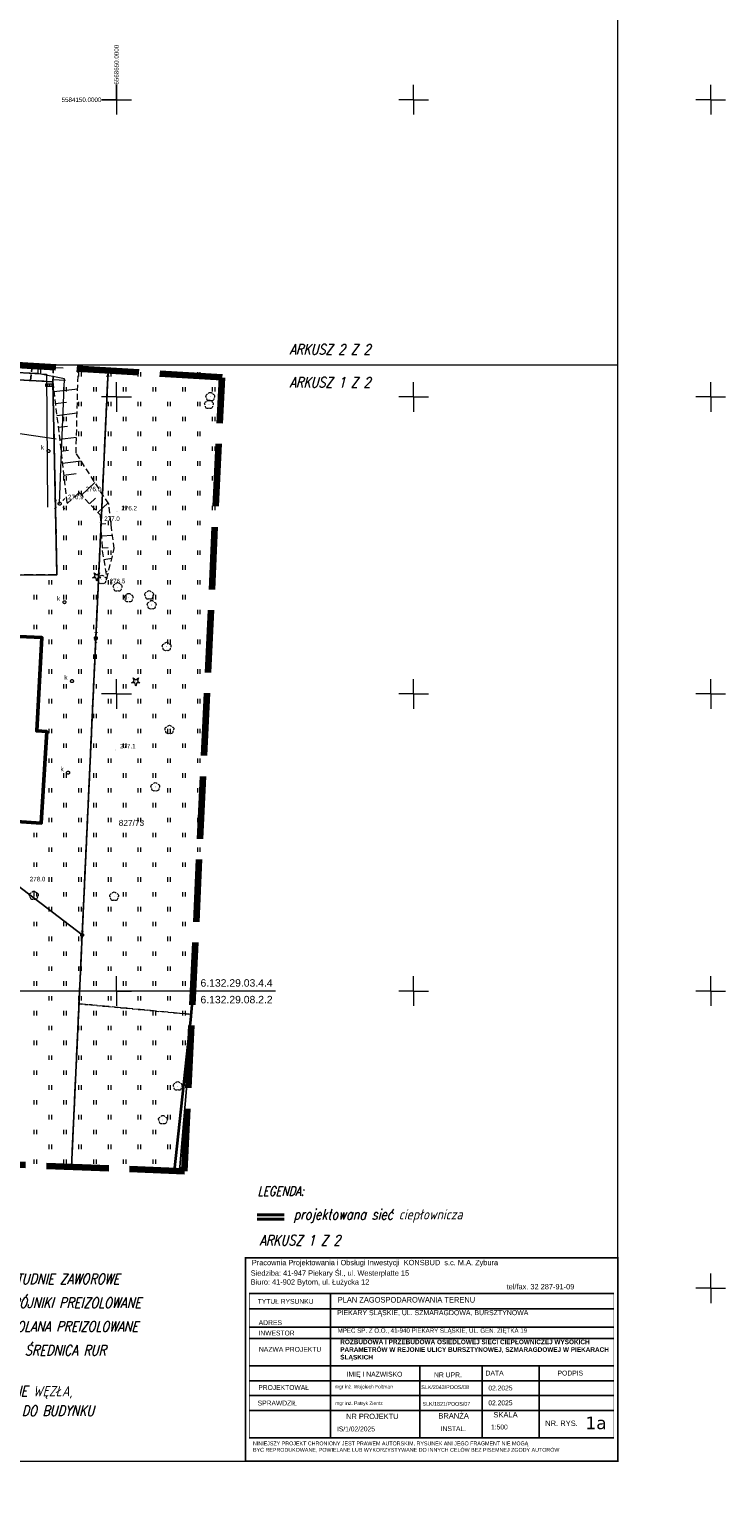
# Model space of a CAD drawing. Extents: x 0 to 6568752, y 0 to 5584302.
# Tile 65 of 74: x 6568635 to 6568752, y 5583914 to 5584162. Entities that reach past the tile are written whole.
import ezdxf
from ezdxf.enums import TextEntityAlignment as Align

# ---------------------------------------------------------------- set-up
doc = ezdxf.new("R2010")
doc.units = 0
doc.header["$PDSIZE"] = 0.75
for name, pattern in [('GAK', [3.5, 2, -0.7, 0.1, -0.7]), ('KROPK2', [1, 0.05, -0.95]), ('PRZER1-1', [1, 0.5, -0.5]), ('PRZER2-1', [1.5, 1, -0.5]), ('PRZER3-1', [2, 1.5, -0.5])]:
    doc.linetypes.add(name, pattern=pattern)
doc.layers.get('0').update_dxf_attribs({"linetype": 'CONTINUOUS'})
doc.layers.get('Defpoints').update_dxf_attribs({"linetype": 'CONTINUOUS'})
doc.layers.add('_D.OBRZEŻE', color=43, linetype='CONTINUOUS')
for name, color, linetype, lineweight in [('alarm', 51, 'CONTINUOUS', 50), ('EGBU', 7, 'CONTINUOUS', 50), ('EGDE', 7, 'CONTINUOUS', 18), ('EGDE_O', 7, 'CONTINUOUS', 18), ('EGPG', 7, 'CONTINUOUS', 18), ('GESJAE', 7, 'CONTINUOUS', 50), ('OTKC', 7, 'CONTINUOUS', 18), ('OTKJ', 7, 'CONTINUOUS', 18), ('OTKK', 7, 'CONTINUOUS', 25), ('OTOO', 7, 'CONTINUOUS', 35), ('OTRK', 7, 'CONTINUOUS', 18), ('OTRN', 7, 'CONTINUOUS', 13), ('OTRN_O', 7, 'CONTINUOUS', 13), ('OTZT', 7, 'CONTINUOUS', 18), ('ramka sekcji', 7, 'CONTINUOUS', 18), ('siec', 7, 'GAK', 70), ('SUEO', 7, 'CONTINUOUS', 18), ('zakres', 6, 'PRZER3-1', 106)]:
    doc.layers.add(name, color=color, linetype=linetype, lineweight=lineweight)
for name, color, linetype, lineweight, true_color in [('EGKK', 7, 'CONTINUOUS', 18, 0x24bc24), ('EGUG', 7, 'CONTINUOUS', 18, 0x008000), ('OTZG', 7, 'CONTINUOUS', 18, 0x008000), ('OTZL', 7, 'CONTINUOUS', 18, 0x008000), ('SUEP', 1, 'CONTINUOUS', 18, 0xff0000), ('SUKK', 7, 'CONTINUOUS', 18, 0x803300), ('SUKP', 7, 'CONTINUOUS', 18, 0x803300), ('SUKS', 7, 'CONTINUOUS', 18, 0x803300), ('SUKS_O', 7, 'CONTINUOUS', 18, 0x803300)]:
    doc.layers.add(name, color=color, linetype=linetype, lineweight=lineweight, true_color=true_color)
doc.styles.add('Arial', font='arial.ttf')
doc.styles.add('GEO-INFO', font='arial.ttf')
doc.styles.add('Opisy018', font='verdana.ttf', dxfattribs={"height": 20})
doc.styles.add('UZBROJENIE', font='SIMPLEX.shx', dxfattribs={"width": 0.8, "oblique": 15.00003, "height": 0.9})
doc.dimstyles.get("Standard").update_dxf_attribs({"dimtxt": 0.18, "dimasz": 0.18, "dimexe": 0.18, "dimexo": 0.0625, "dimgap": 0.09, "dimtad": 0, "dimtih": 1, "dimtoh": 1, "dimdec": 4, "dimzin": 0, "dimdsep": 46, "dimtxsty": 'Standard', "dimcen": 0.09, "dimadec": 0, "dimazin": 0, "dimtfac": 1, "dimtdec": 4, "dimtofl": 0, "dimtmove": 0, "dimatfit": 3, "dimfxl": 0, "dimtolj": 1, "dimtzin": 0, "dimarcsym": 0})

# ---------------------------------------------------------------- blocks, each defined once
blk = doc.blocks.new('D_GSPRDL1')
blk.add_hatch(color=0).paths.add_polyline_path([(0, -0.045), (0.013906, -0.042798), (0.02645, -0.036406), (0.036406, -0.02645), (0.042798, -0.013906), (0.045, 0), (0.042798, 0.013906), (0.036406, 0.02645), (0.02645, 0.036406), (0.013906, 0.042798), (0, 0.045), (-0.013906, 0.042798), (-0.02645, 0.036406), (-0.036406, 0.02645), (-0.042798, 0.013906), (-0.045, 0), (-0.042798, -0.013906), (-0.036406, -0.02645), (-0.02645, -0.036406), (-0.013906, -0.042798)])
at = {"color": 0}
for points in [[(-0.635969, -0.134326), (-0.70458, -0.024001), (-0.731429, 0.103115), (-0.713292, 0.231763), (-0.652348, 0.346501), (-0.55591, 0.433559), (-0.435555, 0.482485)], [(-0.324277, 0.563333), (-0.240553, 0.662679), (-0.127956, 0.727494), (0, 0.75), (0.127956, 0.727494), (0.240553, 0.662679), (0.324277, 0.563333)], [(0.435555, 0.482485), (0.55591, 0.433559), (0.652348, 0.346501), (0.713292, 0.231763), (0.731429, 0.103115), (0.70458, -0.024001), (0.635969, -0.134326)], [(-0.068773, -0.646351), (-0.194901, -0.677512), (-0.324092, -0.663766), (-0.440839, -0.606763), (-0.531129, -0.513345), (-0.584125, -0.394725), (-0.593465, -0.265141)], [(0.593465, -0.265141), (0.584125, -0.394725), (0.531129, -0.513345), (0.440839, -0.606763), (0.324092, -0.663766), (0.194901, -0.677512), (0.068773, -0.646351)]]:
    blk.add_lwpolyline(points, dxfattribs=at)
blk = doc.blocks.new('D_GSPRDI1')
blk.add_hatch(color=0).paths.add_polyline_path([(0, -0.045), (0.013906, -0.042798), (0.02645, -0.036406), (0.036406, -0.02645), (0.042798, -0.013906), (0.045, 0), (0.042798, 0.013906), (0.036406, 0.02645), (0.02645, 0.036406), (0.013906, 0.042798), (0, 0.045), (-0.013906, 0.042798), (-0.02645, 0.036406), (-0.036406, 0.02645), (-0.042798, 0.013906), (-0.045, 0), (-0.042798, -0.013906), (-0.036406, -0.02645), (-0.02645, -0.036406), (-0.013906, -0.042798)])
at = {"color": 0}
blk.add_lwpolyline([(0.272471, 0.088531), (0.713338, -0.231778), (0.168396, -0.231778), (0, -0.750048), (-0.168396, -0.231778), (-0.713338, -0.231778), (-0.272471, 0.088531), (-0.440867, 0.606801), (0, 0.286493), (0.440867, 0.606801)], close=True, dxfattribs=at)
blk = doc.blocks.new('D_GSPWPN1')
blk.add_hatch(color=0).paths.add_polyline_path([(-0.045, 0), (-0.043467, -0.011647), (-0.038971, -0.0225), (-0.03182, -0.03182), (-0.0225, -0.038971), (-0.011647, -0.043467), (0, -0.045), (0.011647, -0.043467), (0.0225, -0.038971), (0.03182, -0.03182), (0.038971, -0.0225), (0.043467, -0.011647), (0.045, 0), (0.043467, 0.011647), (0.038971, 0.0225), (0.03182, 0.03182), (0.0225, 0.038971), (0.011647, 0.043467), (0, 0.045), (-0.011647, 0.043467), (-0.0225, 0.038971), (-0.03182, 0.03182), (-0.038971, 0.0225), (-0.043467, 0.011647)])
blk = doc.blocks.new('D_GUPKKS1')
at = {"color": 0}
blk.add_lwpolyline([(0.5, -0.25), (-0.5, -0.25), (-0.5, 0.25), (0.5, 0.25)], close=True, dxfattribs=at)
for points in [[(-0.175, -0.25), (-0.175, 0.25)], [(0.175, -0.25), (0.175, 0.25)]]:
    blk.add_lwpolyline(points, dxfattribs=at)
blk = doc.blocks.new('D_GUPKSD1_1')
at = {"color": 0}
blk.add_lwpolyline([(0, 0.25), (0.064705, 0.241481), (0.125, 0.216506), (0.176777, 0.176777), (0.216506, 0.125), (0.241481, 0.064705), (0.25, 0), (0.241481, -0.064705), (0.216506, -0.125), (0.176777, -0.176777), (0.125, -0.216506), (0.064705, -0.241481), (0, -0.25), (-0.064705, -0.241481), (-0.125, -0.216506), (-0.176777, -0.176777), (-0.216506, -0.125), (-0.241481, -0.064705), (-0.25, 0), (-0.241481, 0.064705), (-0.216506, 0.125), (-0.176777, 0.176777), (-0.125, 0.216506), (-0.064705, 0.241481)], close=True, dxfattribs=at)
blk = doc.blocks.new('D_GEPPGD1_1')
at = {"color": 0}
blk.add_lwpolyline([(0, 0.25), (0.077254, 0.237764), (0.146946, 0.202254), (0.202254, 0.146946), (0.237764, 0.077254), (0.25, 0), (0.237764, -0.077254), (0.202254, -0.146946), (0.146946, -0.202254), (0.077254, -0.237764), (0, -0.25), (-0.077254, -0.237764), (-0.146946, -0.202254), (-0.202254, -0.146946), (-0.237764, -0.077254), (-0.25, 0), (-0.237764, 0.077254), (-0.202254, 0.146946), (-0.146946, 0.202254), (-0.077254, 0.237764)], close=True, dxfattribs=at)
blk = doc.blocks.new('D_KOLO')
blk.add_hatch(color=0).paths.add_polyline_path([(-0.175, 0), (-0.169037, -0.045293), (-0.151554, -0.0875), (-0.123744, -0.123744), (-0.0875, -0.151554), (-0.045293, -0.169037), (0, -0.175), (0.045293, -0.169037), (0.0875, -0.151554), (0.123744, -0.123744), (0.151554, -0.0875), (0.169037, -0.045293), (0.175, 0), (0.169037, 0.045293), (0.151554, 0.0875), (0.123744, 0.123744), (0.0875, 0.151554), (0.045293, 0.169037), (0, 0.175), (-0.045293, 0.169037), (-0.0875, 0.151554), (-0.123744, 0.123744), (-0.151554, 0.0875), (-0.169037, 0.045293)])
blk = doc.blocks.new('D_GSLKOG1')
blk.add_hatch(color=0).paths.add_polyline_path([(-0.175, 0), (-0.169037, -0.045293), (-0.151554, -0.0875), (-0.123744, -0.123744), (-0.0875, -0.151554), (-0.045293, -0.169037), (0, -0.175), (0.045293, -0.169037), (0.0875, -0.151554), (0.123744, -0.123744), (0.151554, -0.0875), (0.169037, -0.045293), (0.175, 0), (0.169037, 0.045293), (0.151554, 0.0875), (0.123744, 0.123744), (0.0875, 0.151554), (0.045293, 0.169037), (0, 0.175), (-0.045293, 0.169037), (-0.0875, 0.151554), (-0.123744, 0.123744), (-0.151554, 0.0875), (-0.169037, 0.045293)])
blk = doc.blocks.new('D_GUPELA2')
blk.add_hatch(color=0).paths.add_polyline_path([(-0.001087, 0.044987), (0.011881, 0.043403), (0.021281, 0.03965), (0.030065, 0.033482), (0.038133, 0.023893), (0.043117, 0.012881), (0.044986, 0.001113), (0.044323, -0.007777), (0.040557, -0.019497), (0.033417, -0.030138), (0.024849, -0.037517), (0.013788, -0.042836), (0.002013, -0.044955), (-0.00982, -0.043916), (-0.020466, -0.040077), (-0.029541, -0.033946), (-0.036867, -0.025804), (-0.04187, -0.01649), (-0.04461, -0.005909), (-0.044532, 0.006476), (-0.041285, 0.017903), (-0.034764, 0.028574), (-0.024479, 0.03776), (-0.013449, 0.042943)])
at = {"color": 0}
for points in [[(-0.883883, 0.883883), (-0.53033, 0.53033)], [(0.883883, 0.883883), (0.53033, 0.53033)], [(-0.883883, -0.883883), (-0.53033, -0.53033)], [(0.883883, -0.883883), (0.53033, -0.53033)]]:
    blk.add_lwpolyline(points, dxfattribs=at)
blk = doc.blocks.new('D_GUPELA1')
at = {"color": 0}
blk.add_lwpolyline([(0, 0.25), (0.064705, 0.241481), (0.125, 0.216506), (0.176777, 0.176777), (0.216506, 0.125), (0.241481, 0.064705), (0.25, 0), (0.241481, -0.064705), (0.216506, -0.125), (0.176777, -0.176777), (0.125, -0.216506), (0.064705, -0.241481), (0, -0.25), (-0.064705, -0.241481), (-0.125, -0.216506), (-0.176777, -0.176777), (-0.216506, -0.125), (-0.241481, -0.064705), (-0.25, 0), (-0.241481, 0.064705), (-0.216506, 0.125), (-0.176777, 0.176777), (-0.125, 0.216506), (-0.064705, 0.241481)], close=True, dxfattribs=at)
blk = doc.blocks.new('D_GSSUTR1')
at = {"color": 0}
for points in [[(-0.25666, 0.36165), (-0.25666, -0.38835)], [(0.24334, -0.38835), (0.24334, 0.36165)]]:
    blk.add_lwpolyline(points, dxfattribs=at)
blk = doc.blocks.new('*D45')
at = {"layer": 'Defpoints', "color": 0}
for p in [(6568647.5, 5584150), (6568650, 5584150), (0, 0)]:
    blk.add_point(p, dxfattribs=at)
at = {"layer": 'ramka sekcji', "color": 0, "lineweight": -2}
blk.add_line((6568649.94, 5584150), (6568647.5, 5584150), dxfattribs=at)
at = {"layer": 'ramka sekcji', "color": 0, "insert": (6568644.11, 5584150), "char_height": 0.75, "attachment_point": 5, "style": 'GEO-INFO'}
blk.add_mtext('\\A1;5584150.0000', dxfattribs=at)
blk = doc.blocks.new('*D46')
at = {"layer": 'Defpoints', "color": 0}
for p in [(6568650, 5584152.5), (6568650, 5584150), (0, 0)]:
    blk.add_point(p, dxfattribs=at)
at = {"layer": 'ramka sekcji', "color": 0, "lineweight": -2}
blk.add_line((6568650, 5584150.06), (6568650, 5584152.5), dxfattribs=at)
at = {"layer": 'ramka sekcji', "color": 0, "insert": (6568650, 5584155.9), "char_height": 0.75, "attachment_point": 5, "rotation": 90, "style": 'GEO-INFO'}
blk.add_mtext('\\A1;6568650.0000', dxfattribs=at)

msp = doc.modelspace()

# ---------------------------------------------------------------- linework, layer by layer
at = {"layer": '_D.OBRZEŻE', "color": 0}
for p, q in [((6568672.32747, 5583949.11572), (6568733.71427, 5583949.11572)), ((6568686.04129, 5583924.80505), (6568686.04129, 5583949.11572)), ((6568672.34568, 5583946.51648), (6568733.71338, 5583946.51648)), ((6568672.35552, 5583943.44836), (6568733.71233, 5583943.44836)), ((6568672.35552, 5583941.55921), (6568733.71168, 5583941.55921)), ((6568672.35552, 5583936.93153), (6568733.7101, 5583936.93153)), ((6568701.04085, 5583924.80505), (6568701.04085, 5583936.93153)), ((6568711.54761, 5583924.80505), (6568711.54761, 5583936.93153)), ((6568721.1419, 5583924.80505), (6568721.1419, 5583936.93153)), ((6568672.35552, 5583934.43153), (6568733.70925, 5583934.43153)), ((6568672.35552, 5583931.93153), (6568733.70839, 5583931.93153)), ((6568672.35552, 5583929.43153), (6568733.70753, 5583929.43153)), ((6568672.35552, 5583924.80505), (6568733.70595, 5583924.80505))]:
    msp.add_line(p, q, dxfattribs=at)
for points, const_width in [([(6568671.69713, 5583955.11572), (6568734.39713, 5583955.11572), (6568734.39713, 5583920.87902), (6568671.69713, 5583920.87902)], 0.2592), ([(6568733.71427, 5583949.12879), (6568672.35552, 5583949.12879), (6568672.35552, 5583924.73001), (6568733.70594, 5583924.76879)], 0.07387)]:
    msp.add_lwpolyline(points, close=True, dxfattribs=dict(at, const_width=const_width))
at = {"layer": 'EGBU', "linetype": 'Continuous', "lineweight": 50, "elevation": 10.18}
msp.add_lwpolyline([(6568625.67, 5584029.02), (6568626.59743, 5584044.42931), (6568625, 5584044.52), (6568625.88, 5584060.02), (6568637.45, 5584059.48), (6568636.57315, 5584043.78351), (6568638.27, 5584043.68), (6568637.33, 5584028.27)], close=True, dxfattribs=at)
at = {"layer": 'EGDE', "linetype": 'Continuous', "elevation": 10.22}
for points in [[(6568648.59375, 5584104.42383), (6568646.521, 5584059.38927), (6568644.22449, 5584009.45582), (6568609.00522, 5584036.3441), (6568583.6998, 5584038.16817), (6568558.47556, 5584075.58605), (6568538.06756, 5584076.86319), (6568491.15577, 5584079.0589), (6568441.65482, 5584081.9513), (6568391.77674, 5584086.94902), (6568374.92948, 5584088.19204), (6568375.19, 5584092.43), (6568377.65, 5584132.3), (6568371.2, 5584132.71), (6568369.87809, 5584134.81056), (6568369.45834, 5584137.11533), (6568375.25714, 5584238.8479), (6568377.54509, 5584242.89769), (6568381.25599, 5584245.17568), (6568384.82038, 5584245.63164)], [(6568642.42876, 5583970.4513), (6568644.22449, 5584009.45582), (6568646.521, 5584059.38927), (6568648.59375, 5584104.42383)], [(6568594.31055, 5583939.47691), (6568591.06023, 5583939.65534), (6568585.12694, 5583937.54872), (6568482.90911, 5583944.55214), (6568370.44353, 5583952.88368), (6568294.32233, 5583957.98331), (6568295.92847, 5583986.21622), (6568307.93382, 5584034.73468), (6568319.9193, 5584083.24287), (6568320.72616, 5584086.59352), (6568329.45932, 5584084.84591), (6568374.48985, 5584081.95589), (6568374.92948, 5584088.19204), (6568391.77674, 5584086.94902), (6568441.65482, 5584081.9513), (6568491.15577, 5584079.0589), (6568538.06756, 5584076.86319), (6568558.47556, 5584075.58605), (6568583.6998, 5584038.16817), (6568609.00522, 5584036.3441), (6568644.22449, 5584009.45582)], [(6568644.22449, 5584009.45582), (6568642.42876, 5583970.4513)], [(6568660.58268, 5583969.74843), (6568662.51986, 5583992.20241)], [(6568662.51986, 5583992.20241), (6568660.58268, 5583969.74843)]]:
    msp.add_lwpolyline(points, dxfattribs=at)
at = {"layer": 'EGKK', "linetype": 'PRZER3-1', "lineweight": 18, "elevation": 10.06}
msp.add_lwpolyline([(6568662.70209, 5583996.06621), (6568643.69096, 5583997.86719), (6568644.22449, 5584009.45582), (6568646.521, 5584059.38927), (6568648.59375, 5584104.42383)], dxfattribs=at)
at = {"layer": 'EGUG', "linetype": 'PRZER1-1', "lineweight": 18, "elevation": 10.08}
for points in [[(6568648.59375, 5584104.42383), (6568646.521, 5584059.38927), (6568644.22449, 5584009.45582), (6568643.69096, 5583997.86719), (6568642.42876, 5583970.4513)], [(6568662.70209, 5583996.06621), (6568643.69096, 5583997.86719), (6568644.22449, 5584009.45582), (6568646.521, 5584059.38927), (6568648.59375, 5584104.42383)], [(6568642.42876, 5583970.4513), (6568643.69096, 5583997.86719)], [(6568643.69096, 5583997.86719), (6568662.70209, 5583996.06621)]]:
    msp.add_lwpolyline(points, dxfattribs=at)
at = {"layer": 'GESJAE', "linetype": 'KROPK2', "lineweight": 50, "elevation": 10.22}
for points in [[(6568642.42876, 5583970.4513), (6568644.22449, 5584009.45582), (6568646.521, 5584059.38927), (6568648.59375, 5584104.42383)], [(6568648.59375, 5584104.42383), (6568646.521, 5584059.38927), (6568644.22449, 5584009.45582), (6568642.42876, 5583970.4513)]]:
    msp.add_lwpolyline(points, dxfattribs=at)
at = {"layer": 'OTKC', "linetype": 'PRZER2-1', "lineweight": 18, "elevation": 10.18}
msp.add_lwpolyline([(6568635.82122, 5584105.18945), (6568635.54, 5584102.77), (6568633.3, 5584102.87)], dxfattribs=at)
at = {"layer": 'OTKJ', "linetype": 'PRZER3-1', "lineweight": 18, "elevation": 10.18}
msp.add_lwpolyline([(6568633.3, 5584102.87), (6568635.54, 5584102.77), (6568639.29, 5584102.53), (6568639.98, 5584070.08), (6568624.96, 5584069.96)], dxfattribs=at)
at = {"layer": 'OTKK', "linetype": 'Continuous', "lineweight": 25, "elevation": 10.18}
msp.add_lwpolyline([(6568624.96, 5584069.96), (6568639.98, 5584070.08), (6568639.29, 5584102.53), (6568635.54, 5584102.77), (6568633.3, 5584102.87), (6568631.08, 5584102.96), (6568629.08, 5584103.06), (6568625.92, 5584103.24), (6568623.92, 5584103.34), (6568623.36, 5584103.37), (6568621.76, 5584103.45), (6568614.97, 5584103.73), (6568613.26, 5584106.43), (6568604.16, 5584106.95), (6568602.51, 5584107.17), (6568588.98, 5584107.87), (6568587.46, 5584105.02, -0.250060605), (6568580.74, 5584110.63), (6568582.92, 5584147.02)], format="xyb", dxfattribs=at)
at = {"layer": 'OTOO', "linetype": 'Continuous', "lineweight": 35, "elevation": 10.18}
for points in [[(6568662.49, 5583995.16), (6568662.83876, 5583998.96407)], [(6568659.78, 5583969.78), (6568662.49, 5583995.16)]]:
    msp.add_lwpolyline(points, dxfattribs=at)
at = {"layer": 'OTRK', "linetype": 'PRZER2-1', "lineweight": 18, "elevation": 10.06}
msp.add_lwpolyline([(6568639.39031, 5584104.97551), (6568639.29, 5584102.53), (6568641.68, 5584082.08), (6568643.7, 5584083.89), (6568647.23, 5584080.15), (6568647.61, 5584074.07), (6568648.38, 5584069.37), (6568649.6, 5584074.47), (6568648.69, 5584082), (6568643.2, 5584090.53), (6568643.55665, 5584104.72577)], dxfattribs=at)
at = {"layer": 'OTRK', "linetype": 'Continuous', "lineweight": 18, "elevation": 10.06}
for points in [[(6568639.38906, 5584104.94494), (6568641.00847, 5584104.87851)], [(6568639.30615, 5584102.92383), (6568641.4066, 5584102.83767)], [(6568639.47905, 5584100.91235), (6568643.47257, 5584101.37908)], [(6568639.71386, 5584098.90322), (6568641.56756, 5584099.11986)], [(6568639.94867, 5584096.89408), (6568643.36993, 5584097.29392)], [(6568640.18348, 5584094.88494), (6568641.75105, 5584095.06814)], [(6568640.41829, 5584092.8758), (6568643.2673, 5584093.20877)], [(6568640.6531, 5584090.86666), (6568641.93454, 5584091.01643)], [(6568640.88791, 5584088.85753), (6568644.03937, 5584089.22584)], [(6568641.12272, 5584086.84839), (6568643.19058, 5584087.09006)], [(6568644.09682, 5584083.46957), (6568646.36582, 5584085.61117)], [(6568645.48527, 5584081.99853), (6568646.48239, 5584082.93966)], [(6568646.87372, 5584080.52748), (6568648.5932, 5584082.15041)], [(6568647.3238, 5584078.64918), (6568648.20274, 5584078.70411)], [(6568647.44998, 5584076.63031), (6568649.32477, 5584076.74748)], [(6568647.57616, 5584074.61143), (6568648.57201, 5584074.67367)], [(6568647.84933, 5584072.60915), (6568649.20811, 5584072.83176)], [(6568648.17637, 5584070.61295), (6568648.43707, 5584070.65566)]]:
    msp.add_lwpolyline(points, dxfattribs=at)
at = {"layer": 'OTZT', "color": 7, "linetype": 'PRZER2-1', "lineweight": 18, "elevation": 10.1}
for points in [[(6568624.96, 5584069.96), (6568639.98, 5584070.08), (6568639.29, 5584102.53), (6568639.39031, 5584104.97551)], [(6568639.39031, 5584104.97551), (6568639.29, 5584102.53), (6568635.54, 5584102.77), (6568635.82122, 5584105.18945)], [(6568625.67, 5584029.02), (6568637.33, 5584028.27), (6568638.27, 5584043.68), (6568636.57315, 5584043.78351), (6568637.45, 5584059.48), (6568625.88, 5584060.02)], [(6568662.83876, 5583998.96407), (6568662.49, 5583995.16), (6568659.78, 5583969.78), (6568659.77796, 5583969.77959)]]:
    msp.add_lwpolyline(points, dxfattribs=at)
at = {"layer": 'ramka sekcji'}
for p, q in [((6568650, 5584150), (6568650, 5584152.5)), ((6568700, 5584150), (6568700, 5584152.5)), ((6568750, 5584150), (6568750, 5584152.5)), ((6568650, 5584150), (6568647.5, 5584150)), ((6568650, 5584150), (6568650, 5584147.5)), ((6568650, 5584150), (6568652.5, 5584150)), ((6568700, 5584150), (6568697.5, 5584150)), ((6568700, 5584150), (6568700, 5584147.5)), ((6568700, 5584150), (6568702.5, 5584150)), ((6568750, 5584150), (6568747.5, 5584150)), ((6568750, 5584150), (6568750, 5584147.5)), ((6568750, 5584150), (6568752.5, 5584150)), ((6568650, 5584100), (6568650, 5584102.5)), ((6568700, 5584100), (6568700, 5584102.5)), ((6568750, 5584100), (6568750, 5584102.5)), ((6568650, 5584100), (6568647.5, 5584100)), ((6568650, 5584100), (6568650, 5584097.5)), ((6568650, 5584100), (6568652.5, 5584100)), ((6568700, 5584100), (6568697.5, 5584100)), ((6568700, 5584100), (6568700, 5584097.5)), ((6568700, 5584100), (6568702.5, 5584100)), ((6568750, 5584100), (6568747.5, 5584100)), ((6568750, 5584100), (6568750, 5584097.5)), ((6568750, 5584100), (6568752.5, 5584100)), ((6568650, 5584050), (6568650, 5584052.5)), ((6568700, 5584050), (6568700, 5584052.5)), ((6568750, 5584050), (6568750, 5584052.5)), ((6568650, 5584050), (6568647.5, 5584050)), ((6568650, 5584050), (6568650, 5584047.5)), ((6568650, 5584050), (6568652.5, 5584050)), ((6568700, 5584050), (6568697.5, 5584050)), ((6568700, 5584050), (6568700, 5584047.5)), ((6568700, 5584050), (6568702.5, 5584050)), ((6568750, 5584050), (6568747.5, 5584050)), ((6568750, 5584050), (6568750, 5584047.5)), ((6568750, 5584050), (6568752.5, 5584050)), ((6568650, 5584000), (6568650, 5584002.5)), ((6568700, 5584000), (6568700, 5584002.5)), ((6568750, 5584000), (6568750, 5584002.5)), ((6568676.7409, 5584000), (6568400, 5584000)), ((6568650, 5584000), (6568647.5, 5584000)), ((6568650, 5584000), (6568650, 5583997.5)), ((6568650, 5584000), (6568652.5, 5584000)), ((6568700, 5584000), (6568697.5, 5584000)), ((6568700, 5584000), (6568700, 5583997.5)), ((6568700, 5584000), (6568702.5, 5584000)), ((6568750, 5584000), (6568747.5, 5584000)), ((6568750, 5584000), (6568750, 5583997.5)), ((6568750, 5584000), (6568752.5, 5584000)), ((6568750, 5583950), (6568750, 5583952.5)), ((6568750, 5583950), (6568747.5, 5583950)), ((6568750, 5583950), (6568750, 5583947.5)), ((6568750, 5583950), (6568752.5, 5583950))]:
    msp.add_line(p, q, dxfattribs=at)
at = {"layer": 'siec', "linetype": 'ByBlock', "lineweight": 20}
msp.add_line((6568238.01967, 5584105.39829), (6568734.39713, 5584105.39829), dxfattribs=at)
at = {"layer": 'siec', "linetype": 'Continuous', "lineweight": 40}
for p, q in [((6568678.23907, 5583962.33599), (6568673.68957, 5583962.33599)), ((6568678.23907, 5583961.61839), (6568673.68957, 5583961.61839))]:
    msp.add_line(p, q, dxfattribs=at)
at = {"layer": 'siec', "linetype": 'ByBlock', "lineweight": 20}
msp.add_lwpolyline([(6568734.39713, 5584289.91756), (6568238.01967, 5584289.91756), (6568238.01967, 5583920.87902), (6568734.39713, 5583920.87902)], close=True, dxfattribs=at)
at = {"layer": 'SUEP', "linetype": 'Continuous', "lineweight": 18, "elevation": 10.14}
for points in [[(6568640.43, 5584082.03), (6568640.69, 5584089.39), (6568641.24, 5584103.02), (6568636.69, 5584103.95), (6568617.33, 5584104.83), (6568613.65, 5584107.14), (6568599.92, 5584108.18), (6568591.12, 5584108.53), (6568588.18, 5584108.66), (6568586.87, 5584106.7), (6568583.78, 5584107.84), (6568582.68, 5584114.09), (6568583.17, 5584121.74), (6568583.88, 5584129.52), (6568586.13, 5584146.77), (6568588.42, 5584161.56), (6568588.64, 5584171.67)], [(6568615.77907, 5584105.12669), (6568638.23729, 5584103.84596), (6568638.3758, 5584081.46602)], [(6568659.49566, 5583969.79052), (6568659.7459, 5583969.87275)], [(6568659.7459, 5583969.87275), (6568661.50158, 5583970.6119)]]:
    msp.add_lwpolyline(points, dxfattribs=at)
at = {"layer": 'SUKP', "linetype": 'Continuous', "lineweight": 18, "elevation": 10.14}
msp.add_lwpolyline([(6568639.87256, 5584092.86924), (6568617.31505, 5584096.18106)], dxfattribs=at)
at = {"layer": 'zakres', "ltscale": 7}
msp.add_lwpolyline([(6568248.9828, 5583949.49809), (6568593.23088, 5583926.24598), (6568594.73885, 5583944.72564), (6568600.03506, 5583944.48551), (6568601.93947, 5583972.41355), (6568624.21788, 5583971.15638), (6568661.45926, 5583969.71449), (6568667.75842, 5584103.27503), (6568620.63994, 5584106.09947), (6568620.96872, 5584115.5807), (6568625.17121, 5584115.63721), (6568627.02161, 5584150.96538), (6568590.71801, 5584153.27937), (6568592.77721, 5584185.3763), (6568538.50559, 5584204.10606), (6568463.99933, 5584229.86642), (6568419.28314, 5584244.20999), (6568355.04246, 5584262.48696)], dxfattribs=at)

# ---------------------------------------------------------------- block references
at = {"layer": 'EGPG', "linetype": 'Continuous', "lineweight": 18}
for p in [(6568646.521, 5584059.38927, 10.24), (6568644.22449, 5584009.45582, 10.24)]:
    msp.add_blockref('D_GEPPGD1_1', p, dxfattribs=at)
at = {"layer": 'OTOO', "linetype": 'Continuous', "lineweight": 35}
for name, p, rotation in [('D_KOLO', (6568663.12865, 5584002.12596, 10.18), 84.76164872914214), ('D_KOLO', (6568663.12865, 5584002.12596, 10.18), 84.76164872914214), ('D_GSLKOG1', (6568662.49, 5583995.16, 10.18), 83.90522198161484), ('D_GSLKOG1', (6568662.49, 5583995.16, 10.18), 84.76164872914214), ('D_KOLO', (6568661.9313, 5583989.92761, 10.18), 83.90522198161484), ('D_KOLO', (6568661.9313, 5583989.92761, 10.18), 83.90522198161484), ('D_KOLO', (6568661.135, 5583982.47, 10.18), 83.90522198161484), ('D_KOLO', (6568661.135, 5583982.47, 10.18), 83.90522198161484), ('D_KOLO', (6568660.3387, 5583975.01239, 10.18), 83.90522198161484), ('D_KOLO', (6568660.3387, 5583975.01239, 10.18), 83.90522198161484), ('D_GSLKOG1', (6568659.78, 5583969.78, 10.18), 83.90522198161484)]:
    msp.add_blockref(name, p, dxfattribs=dict(at, rotation=rotation))
at = {"layer": 'OTRN', "linetype": 'Continuous', "lineweight": 13}
for p in [(6568644.04, 5584083.87, 10.08), (6568641.1, 5584082.53, 10.08), (6568650.08, 5584080.64, 10.08), (6568647.18, 5584078.87, 10.08), (6568648.1, 5584068.38, 10.08), (6568649.84, 5584040.59, 10.08)]:
    msp.add_blockref('D_GSPWPN1', p, dxfattribs=at)
at = {"layer": 'OTZG', "linetype": 'Continuous', "lineweight": 18}
for p in [(6568646.68, 5584069.76, 10.12), (6568653.24, 5584052.09, 10.12)]:
    msp.add_blockref('D_GSPRDI1', p, dxfattribs=at)
at = {"layer": 'OTZL', "linetype": 'Continuous', "lineweight": 18}
for p in [(6568665.78, 5584100, 10.12), (6568665.56, 5584098.72, 10.12), (6568647.55, 5584069.24, 10.12), (6568650.19, 5584067.99, 10.12), (6568652.06, 5584066.18, 10.12), (6568655.5, 5584066.64, 10.12), (6568655.92, 5584064.98, 10.12), (6568658.44, 5584057.96, 10.12), (6568658.91, 5584043.99, 10.12), (6568656.53, 5584034.35, 10.12), (6568636.09, 5584016.07, 10.12), (6568649.61, 5584015.93, 10.12), (6568660.31, 5583984.01, 10.12), (6568657.81, 5583978.32, 10.12)]:
    msp.add_blockref('D_GSPRDL1', p, dxfattribs=at)
at = {"layer": 'OTZT', "color": 7, "linetype": 'Continuous', "lineweight": 18}
for p in [(6568637, 5584104.34733, 10.1), (6568643.865, 5584103.80039, 10.1), (6568648.865, 5584103.80039, 10.1), (6568653.865, 5584103.80039, 10.1), (6568658.865, 5584103.80039, 10.1), (6568663.865, 5584103.80039, 10.1), (6568641.365, 5584101.30039, 10.1), (6568646.365, 5584101.30039, 10.1), (6568651.365, 5584101.30039, 10.1), (6568656.365, 5584101.30039, 10.1), (6568661.365, 5584101.30039, 10.1), (6568666.365, 5584101.30039, 10.1), (6568643.865, 5584098.80039, 10.1), (6568648.865, 5584098.80039, 10.1), (6568653.865, 5584098.80039, 10.1), (6568658.865, 5584098.80039, 10.1), (6568663.865, 5584098.80039, 10.1), (6568641.365, 5584096.30039, 10.1), (6568646.365, 5584096.30039, 10.1), (6568651.365, 5584096.30039, 10.1), (6568656.365, 5584096.30039, 10.1), (6568661.365, 5584096.30039, 10.1), (6568666.365, 5584096.30039, 10.1), (6568643.865, 5584093.80039, 10.1), (6568648.865, 5584093.80039, 10.1), (6568653.865, 5584093.80039, 10.1), (6568658.865, 5584093.80039, 10.1), (6568663.865, 5584093.80039, 10.1), (6568641.365, 5584091.30039, 10.1), (6568646.365, 5584091.30039, 10.1), (6568651.365, 5584091.30039, 10.1), (6568656.365, 5584091.30039, 10.1), (6568661.365, 5584091.30039, 10.1), (6568666.365, 5584091.30039, 10.1), (6568643.865, 5584088.80039, 10.1), (6568648.865, 5584088.80039, 10.1), (6568653.865, 5584088.80039, 10.1), (6568658.865, 5584088.80039, 10.1), (6568663.865, 5584088.80039, 10.1), (6568641.365, 5584086.30039, 10.1), (6568646.365, 5584086.30039, 10.1), (6568651.365, 5584086.30039, 10.1), (6568656.365, 5584086.30039, 10.1), (6568661.365, 5584086.30039, 10.1), (6568666.365, 5584086.30039, 10.1), (6568643.865, 5584083.80039, 10.1), (6568648.865, 5584083.80039, 10.1), (6568653.865, 5584083.80039, 10.1), (6568658.865, 5584083.80039, 10.1), (6568663.865, 5584083.80039, 10.1), (6568641.365, 5584081.30039, 10.1), (6568646.365, 5584081.30039, 10.1), (6568651.365, 5584081.30039, 10.1), (6568656.365, 5584081.30039, 10.1), (6568661.365, 5584081.30039, 10.1), (6568666.365, 5584081.30039, 10.1), (6568643.865, 5584078.80039, 10.1), (6568648.865, 5584078.80039, 10.1), (6568653.865, 5584078.80039, 10.1), (6568658.865, 5584078.80039, 10.1), (6568663.865, 5584078.80039, 10.1), (6568641.365, 5584076.30039, 10.1), (6568646.365, 5584076.30039, 10.1), (6568651.365, 5584076.30039, 10.1), (6568656.365, 5584076.30039, 10.1), (6568661.365, 5584076.30039, 10.1), (6568666.365, 5584076.30039, 10.1), (6568643.865, 5584073.80039, 10.1), (6568648.865, 5584073.80039, 10.1), (6568653.865, 5584073.80039, 10.1), (6568658.865, 5584073.80039, 10.1), (6568663.865, 5584073.80039, 10.1), (6568641.365, 5584071.30039, 10.1), (6568646.365, 5584071.30039, 10.1), (6568651.365, 5584071.30039, 10.1), (6568656.365, 5584071.30039, 10.1), (6568661.365, 5584071.30039, 10.1), (6568666.365, 5584071.30039, 10.1), (6568638.865, 5584068.80039, 10.1), (6568643.865, 5584068.80039, 10.1), (6568648.865, 5584068.80039, 10.1), (6568653.865, 5584068.80039, 10.1), (6568658.865, 5584068.80039, 10.1), (6568663.865, 5584068.80039, 10.1), (6568636.365, 5584066.30039, 10.1), (6568641.365, 5584066.30039, 10.1), (6568646.365, 5584066.30039, 10.1), (6568651.365, 5584066.30039, 10.1), (6568656.365, 5584066.30039, 10.1), (6568661.365, 5584066.30039, 10.1), (6568638.865, 5584063.80039, 10.1), (6568643.865, 5584063.80039, 10.1), (6568648.865, 5584063.80039, 10.1), (6568653.865, 5584063.80039, 10.1), (6568658.865, 5584063.80039, 10.1), (6568663.865, 5584063.80039, 10.1), (6568636.365, 5584061.30039, 10.1), (6568641.365, 5584061.30039, 10.1), (6568646.365, 5584061.30039, 10.1), (6568651.365, 5584061.30039, 10.1), (6568656.365, 5584061.30039, 10.1), (6568661.365, 5584061.30039, 10.1), (6568638.865, 5584058.80039, 10.1), (6568643.865, 5584058.80039, 10.1), (6568648.865, 5584058.80039, 10.1), (6568653.865, 5584058.80039, 10.1), (6568658.865, 5584058.80039, 10.1), (6568663.865, 5584058.80039, 10.1), (6568641.365, 5584056.30039, 10.1), (6568646.365, 5584056.30039, 10.1), (6568651.365, 5584056.30039, 10.1), (6568656.365, 5584056.30039, 10.1), (6568661.365, 5584056.30039, 10.1), (6568638.865, 5584053.80039, 10.1), (6568643.865, 5584053.80039, 10.1), (6568648.865, 5584053.80039, 10.1), (6568653.865, 5584053.80039, 10.1), (6568658.865, 5584053.80039, 10.1), (6568663.865, 5584053.80039, 10.1), (6568641.365, 5584051.30039, 10.1), (6568646.365, 5584051.30039, 10.1), (6568651.365, 5584051.30039, 10.1), (6568656.365, 5584051.30039, 10.1), (6568661.365, 5584051.30039, 10.1), (6568638.865, 5584048.80039, 10.1), (6568643.865, 5584048.80039, 10.1), (6568648.865, 5584048.80039, 10.1), (6568653.865, 5584048.80039, 10.1), (6568658.865, 5584048.80039, 10.1), (6568663.865, 5584048.80039, 10.1), (6568641.365, 5584046.30039, 10.1), (6568646.365, 5584046.30039, 10.1), (6568651.365, 5584046.30039, 10.1), (6568656.365, 5584046.30039, 10.1), (6568661.365, 5584046.30039, 10.1), (6568638.865, 5584043.80039, 10.1), (6568643.865, 5584043.80039, 10.1), (6568648.865, 5584043.80039, 10.1), (6568653.865, 5584043.80039, 10.1), (6568658.865, 5584043.80039, 10.1), (6568663.865, 5584043.80039, 10.1), (6568641.365, 5584041.30039, 10.1), (6568646.365, 5584041.30039, 10.1), (6568651.365, 5584041.30039, 10.1), (6568656.365, 5584041.30039, 10.1), (6568661.365, 5584041.30039, 10.1), (6568638.865, 5584038.80039, 10.1), (6568643.865, 5584038.80039, 10.1), (6568648.865, 5584038.80039, 10.1), (6568653.865, 5584038.80039, 10.1), (6568658.865, 5584038.80039, 10.1), (6568663.865, 5584038.80039, 10.1), (6568641.365, 5584036.30039, 10.1), (6568646.365, 5584036.30039, 10.1), (6568651.365, 5584036.30039, 10.1), (6568656.365, 5584036.30039, 10.1), (6568661.365, 5584036.30039, 10.1), (6568638.865, 5584033.80039, 10.1), (6568643.865, 5584033.80039, 10.1), (6568648.865, 5584033.80039, 10.1), (6568653.865, 5584033.80039, 10.1), (6568658.865, 5584033.80039, 10.1), (6568663.865, 5584033.80039, 10.1), (6568641.365, 5584031.30039, 10.1), (6568646.365, 5584031.30039, 10.1), (6568651.365, 5584031.30039, 10.1), (6568656.365, 5584031.30039, 10.1), (6568661.365, 5584031.30039, 10.1), (6568638.865, 5584028.80039, 10.1), (6568643.865, 5584028.80039, 10.1), (6568648.865, 5584028.80039, 10.1), (6568653.865, 5584028.80039, 10.1), (6568658.865, 5584028.80039, 10.1), (6568663.865, 5584028.80039, 10.1), (6568636.365, 5584026.30039, 10.1), (6568641.365, 5584026.30039, 10.1), (6568646.365, 5584026.30039, 10.1), (6568651.365, 5584026.30039, 10.1), (6568656.365, 5584026.30039, 10.1), (6568661.365, 5584026.30039, 10.1), (6568638.865, 5584023.80039, 10.1), (6568643.865, 5584023.80039, 10.1), (6568648.865, 5584023.80039, 10.1), (6568653.865, 5584023.80039, 10.1), (6568658.865, 5584023.80039, 10.1), (6568663.865, 5584023.80039, 10.1), (6568636.365, 5584021.30039, 10.1), (6568641.365, 5584021.30039, 10.1), (6568646.365, 5584021.30039, 10.1), (6568651.365, 5584021.30039, 10.1), (6568656.365, 5584021.30039, 10.1), (6568661.365, 5584021.30039, 10.1), (6568638.865, 5584018.80039, 10.1), (6568643.865, 5584018.80039, 10.1), (6568648.865, 5584018.80039, 10.1), (6568653.865, 5584018.80039, 10.1), (6568658.865, 5584018.80039, 10.1), (6568663.865, 5584018.80039, 10.1), (6568636.365, 5584016.30039, 10.1), (6568641.365, 5584016.30039, 10.1), (6568646.365, 5584016.30039, 10.1), (6568651.365, 5584016.30039, 10.1), (6568656.365, 5584016.30039, 10.1), (6568661.365, 5584016.30039, 10.1), (6568638.865, 5584013.80039, 10.1), (6568643.865, 5584013.80039, 10.1), (6568648.865, 5584013.80039, 10.1), (6568653.865, 5584013.80039, 10.1), (6568658.865, 5584013.80039, 10.1), (6568636.365, 5584011.30039, 10.1), (6568641.365, 5584011.30039, 10.1), (6568646.365, 5584011.30039, 10.1), (6568651.365, 5584011.30039, 10.1), (6568656.365, 5584011.30039, 10.1), (6568661.365, 5584011.30039, 10.1), (6568638.865, 5584008.80039, 10.1), (6568643.865, 5584008.80039, 10.1), (6568648.865, 5584008.80039, 10.1), (6568653.865, 5584008.80039, 10.1), (6568658.865, 5584008.80039, 10.1), (6568636.365, 5584006.30039, 10.1), (6568641.365, 5584006.30039, 10.1), (6568646.365, 5584006.30039, 10.1), (6568651.365, 5584006.30039, 10.1), (6568656.365, 5584006.30039, 10.1), (6568661.365, 5584006.30039, 10.1), (6568638.865, 5584003.80039, 10.1), (6568643.865, 5584003.80039, 10.1), (6568648.865, 5584003.80039, 10.1), (6568653.865, 5584003.80039, 10.1), (6568658.865, 5584003.80039, 10.1), (6568636.365, 5584001.30039, 10.1), (6568641.365, 5584001.30039, 10.1), (6568646.365, 5584001.30039, 10.1), (6568651.365, 5584001.30039, 10.1), (6568656.365, 5584001.30039, 10.1), (6568661.365, 5584001.30039, 10.1), (6568638.865, 5583998.80039, 10.1), (6568643.865, 5583998.80039, 10.1), (6568648.865, 5583998.80039, 10.1), (6568653.865, 5583998.80039, 10.1), (6568658.865, 5583998.80039, 10.1), (6568636.365, 5583996.30039, 10.1), (6568641.365, 5583996.30039, 10.1), (6568646.365, 5583996.30039, 10.1), (6568651.365, 5583996.30039, 10.1), (6568656.365, 5583996.30039, 10.1), (6568661.365, 5583996.30039, 10.1), (6568638.865, 5583993.80039, 10.1), (6568643.865, 5583993.80039, 10.1), (6568648.865, 5583993.80039, 10.1), (6568653.865, 5583993.80039, 10.1), (6568658.865, 5583993.80039, 10.1), (6568636.365, 5583991.30039, 10.1), (6568641.365, 5583991.30039, 10.1), (6568646.365, 5583991.30039, 10.1), (6568651.365, 5583991.30039, 10.1), (6568656.365, 5583991.30039, 10.1), (6568661.365, 5583991.30039, 10.1), (6568638.865, 5583988.80039, 10.1), (6568643.865, 5583988.80039, 10.1), (6568648.865, 5583988.80039, 10.1), (6568653.865, 5583988.80039, 10.1), (6568658.865, 5583988.80039, 10.1), (6568636.365, 5583986.30039, 10.1), (6568641.365, 5583986.30039, 10.1), (6568646.365, 5583986.30039, 10.1), (6568651.365, 5583986.30039, 10.1), (6568656.365, 5583986.30039, 10.1), (6568638.865, 5583983.80039, 10.1), (6568643.865, 5583983.80039, 10.1), (6568648.865, 5583983.80039, 10.1), (6568653.865, 5583983.80039, 10.1), (6568658.865, 5583983.80039, 10.1), (6568636.365, 5583981.30039, 10.1), (6568641.365, 5583981.30039, 10.1), (6568646.365, 5583981.30039, 10.1), (6568651.365, 5583981.30039, 10.1), (6568656.365, 5583981.30039, 10.1), (6568638.865, 5583978.80039, 10.1), (6568643.865, 5583978.80039, 10.1), (6568648.865, 5583978.80039, 10.1), (6568653.865, 5583978.80039, 10.1), (6568658.865, 5583978.80039, 10.1), (6568636.365, 5583976.30039, 10.1), (6568641.365, 5583976.30039, 10.1), (6568646.365, 5583976.30039, 10.1), (6568651.365, 5583976.30039, 10.1), (6568656.365, 5583976.30039, 10.1), (6568638.865, 5583973.80039, 10.1), (6568643.865, 5583973.80039, 10.1), (6568648.865, 5583973.80039, 10.1), (6568653.865, 5583973.80039, 10.1), (6568658.865, 5583973.80039, 10.1), (6568636.365, 5583971.30039, 10.1), (6568641.365, 5583971.30039, 10.1), (6568646.365, 5583971.30039, 10.1), (6568651.365, 5583971.30039, 10.1), (6568656.365, 5583971.30039, 10.1)]:
    msp.add_blockref('D_GSSUTR1', p, dxfattribs=at)
at = {"layer": 'SUEO', "linetype": 'Continuous', "lineweight": 18}
for name, p in [('D_GUPELA2', (6568640.43, 5584082.03, 10.15)), ('D_GUPELA1', (6568640.43, 5584082.03, 10.16))]:
    msp.add_blockref(name, p, dxfattribs=at)
at = {"layer": 'SUKK', "linetype": 'Continuous', "lineweight": 18}
msp.add_blockref('D_GUPKKS1', (6568638.63, 5584101.97, 10.16), dxfattribs=at)
at = {"layer": 'SUKS', "linetype": 'Continuous', "lineweight": 18}
for p in [(6568638.55, 5584090.88, 10.16), (6568641.26, 5584065.45, 10.16), (6568642.51, 5584052.17, 10.16), (6568641.85, 5584036.76, 10.16)]:
    msp.add_blockref('D_GUPKSD1_1', p, dxfattribs=at)

# ---------------------------------------------------------------- texts
at = {"layer": '_D.OBRZEŻE', "color": 0, "attachment_point": 1}
for s, insert, char_height, width in [('Pracownia Projektowania i Obsługi Inwestycji  KONSBUD  s.c. M.A. Zybura{\\Q15;              }', (6568672.78287, 5583954.76462), 0.9, 281.0887795), ('Siedziba: 41-947 Piekary Śl., ul. Westerplatte 15\\PBiuro: 41-902 Bytom, ul. Łużycka 12', (6568672.5863, 5583953.00175), 0.9, 48.0726947), ('{\\H0.8612x; tel/fax. 32 287-91-09}\\P ', (6568715.30852, 5583950.71162), 1.045, 31.985031), ('TYTUŁ RYSUNKU', (6568673.76428, 5583948.19082), 0.8162487, 23.6926156), ('PIEKARY ŚLĄSKIE, UL. SZMARAGDOWA, BURSZTYNOWA', (6568687.11045, 5583946.31275), 0.84645, 45.9463652), ('PLAN ZAGOSPODAROWANIA TERENU', (6568687.22925, 5583948.52559), 0.9405, 47.7426776), ('{\\fArial|b0|i0|c238|p34;ADRES }', (6568673.92703, 5583944.61493), 0.8162487, 23.6926156), ('INWESTOR', (6568673.9047, 5583942.86975), 0.816249, 23.6926156), ('MPEC SP. Z O.O., 41-940 PIEKARY ŚLĄSKIE, UL. GEN. ZIĘTKA 19', (6568687.22671, 5583943.25057), 0.75, 51.5964638), ('{\\fArial|b1|i0|c238|p34;\\H0.819x;ROZBUDOWA I PRZEBUDOWA OSIEDLOWEJ SIECI CIEPŁOWNICZEJ WYSOKICH PARAMETRÓW W REJONIE ULICY BURSZTYNOWEJ, SZMARAGDOWEJ W PIEKARACH ŚLĄSKICH\\fArial|b0|i0|c238|p34;\\H1.221x;  }', (6568687.65527, 5583941.34931), 0.94215502, 47.5860782), ('{\\fArial|b0|i0|c238|p34;NAZWA PROJEKTU}', (6568673.96304, 5583940.11869), 0.8162487, 23.6926156), ('{\\fArial|b0|i0|c238|p34;\\Q0;IMIĘ I NAZWISKO}', (6568688.73816, 5583935.94015), 0.8162487, 23.6926156), ('{\\fArial|b0|i0|c238|p34;NR UPR.}', (6568703.44365, 5583935.83295), 0.8162487, 23.6926156), ('{\\fArial|b0|i0|c238|p34;\\Q0;DATA}', (6568712.11325, 5583936.12771), 0.8162487, 23.6926156), ('{\\fArial|b0|i0|c238|p34;\\Q0;PODPIS}', (6568724.22517, 5583936.12771), 0.8162487, 23.6926156), ('PROJEKTOWAŁ', (6568673.8713, 5583933.70061), 0.8162487, 23.6926156), ('mgr inż. Wojciech Foltman', (6568686.76217, 5583933.72508), 0.6, 23.6926156), ('SLK/2043/POOS/08', (6568701.28838, 5583933.6749), 0.65, 22.5079848), ('02.2025', (6568712.57767, 5583933.61421), 0.816249, 23.6926151), ('SPRAWDZIŁ', (6568673.76709, 5583931.08258), 0.816249, 23.6926156), ('mgr inż. Patryk Zientz', (6568686.80571, 5583930.95347), 0.6, 23.6926156), ('SLK/1821/POOS/07', (6568701.50255, 5583930.8598), 0.65, 22.5079848), ('{\\fArial|b0|i0|c238|p34;\\Q0;BRANŻA}', (6568704.16579, 5583928.97677), 0.906943, 23.6926156), ('02.2025', (6568712.57767, 5583931.11421), 0.816249, 23.6926151), ('{\\fArial|b0|i0|c238|p34;\\Q0;SKALA}', (6568713.43563, 5583929.16449), 0.906943, 23.6926156), ('\\A1;    IS/1/02/2025', (6568685.8557, 5583926.72705), 0.8162487, 23.6926156), ('NR PROJEKTU', (6568688.63544, 5583928.889), 0.906943, 23.6926156), ('^IINSTAL.', (6568701.3044, 5583926.77054), 0.816249, 23.6926156), ('^I  1:500', (6568709.13859, 5583927.04605), 0.816249, 23.6926156), ('{\\fArial|b0|i0|c238|p34;\\Q0;NR. RYS.}', (6568722.1494, 5583927.72788), 0.906943, 23.6926156), (' NINIEJSZY PROJEKT CHRONIONY JEST PRAWEM AUTORSKIM, RYSUNEK ANI JEGO FRAGMENT NIE MOGĄ\\P BYĆ REPRODUKOWANE, POWIELANE LUB WYKORZYSTYWANE DO INNYCH CELÓW BEZ PISEMNEJ ZGODY AUTORÓW', (6568672.72409, 5583924.21037), 0.65, 72.4896532)]:
    msp.add_mtext(s, dxfattribs=dict(at, insert=insert, char_height=char_height, width=width))
at = {"layer": '_D.OBRZEŻE', "color": 0, "insert": (6568728.91234, 5583928.36931), "char_height": 2.09, "width": 3.4200485, "attachment_point": 1, "style": 'Opisy018'}
msp.add_mtext('1a', dxfattribs=at)
at = {"layer": 'alarm', "color": 7, "lineweight": 20, "style": 'UZBROJENIE', "oblique": 15.00003, "width": 0.8}
for s, height, p in [('ARKUSZ 2 Z 2', 1.728, (6568679.1259, 5584107.13555)), ('ARKUSZ 1 Z 2', 1.728, (6568679.1259, 5584101.5866)), ('LEGENDA:', 1.5552, (6568673.72614, 5583965.56795)), ('projektowana sieć ciepłownicza', 1.728, (6568679.79224, 5583961.56474)), ('ARKUSZ 1 Z 2', 1.728, (6568674.0511, 5583957.1987)), ('S1, S2 - PROJEKTOWANE STUDNIE ZAWOROWE', 1.728, (6568606.9746, 5583950.69566)), ('T1, T2 - PROJEKTOWANE TRÓJNIKI PREIZOLOWANE', 1.728, (6568606.9746, 5583946.69566)), ('Z1, Z2 - PROJEKTOWANE KOLANA PREIZOLOWANE', 1.728, (6568606.9746, 5583942.69566)), ('48,3/110 - PROJEKTOWANA ŚREDNICA RUR', 1.728, (6568606.9746, 5583938.69566)), ('- POMIESZCZENIE WĘZŁA, ', 1.728, (6568618.13037, 5583931.81684)), ('   WEJŚCIE RUR DO BUDYNKU', 1.728, (6568617.72911, 5583928.50971))]:
    msp.add_text(s, height=height, dxfattribs=at).set_placement(p)
at = {"layer": 'EGDE_O', "linetype": 'Continuous', "style": 'Arial'}
msp.add_text('827/73', height=1, dxfattribs=at).set_placement((6568652.51675, 5584027.81124, 10.8), align=Align.CENTER)
at = {"layer": 'OTRN_O', "linetype": 'Continuous', "lineweight": 0, "style": 'Arial'}
for s, p in [('276.9', (6568641.85, 5584082.78, 10.8)), ('276.0', (6568644.79, 5584084.12, 10.8)), ('276.2', (6568650.83, 5584080.89, 10.8)), ('277.0', (6568647.93, 5584079.12, 10.8)), ('276.5', (6568648.85, 5584068.63, 10.8)), ('277.1', (6568650.59, 5584040.84, 10.8)), ('278.0', (6568635.4, 5584018.48, 10.8))]:
    msp.add_text(s, height=0.75, dxfattribs=at).set_placement(p)
at = {"layer": 'ramka sekcji', "style": 'Arial'}
for s, p in [('6.132.29.03.4.4', (6568670.20748, 5584001.37554)), ('6.132.29.08.2.2', (6568670.20596, 5583998.57107))]:
    msp.add_text(s, height=1.25, rotation=360, dxfattribs=at).set_placement(p, align=Align.MIDDLE_CENTER)
at = {"layer": 'SUKS_O', "linetype": 'Continuous', "lineweight": 0, "style": 'Arial'}
for p in [(6568637.8, 5584091.13, 10.8), (6568640.51, 5584065.7, 10.8), (6568641.76, 5584052.42, 10.8), (6568641.1, 5584037.01, 10.8)]:
    msp.add_text('k', height=0.75, dxfattribs=at).set_placement(p, align=Align.RIGHT)

# ---------------------------------------------------------------- dimensions: what is measured, and where the dimension line sits
at = {"layer": 'ramka sekcji'}
for offset, dtype, picture, middle in [((0, 2.5), 1, '*D46', (6568650, 5584155.8956787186)), ((-2.5, 0), 0, '*D45', (6568644.1063676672, 5584150))]:
    dim = msp.add_ordinate_dim(feature_location=(6568650, 5584150), offset=offset, dtype=dtype, origin=(0, 0), dimstyle='Standard', override={"dimtxt": 0.75, "dimtxsty": 'GEO-INFO'}, dxfattribs=at)
    dim.commit()
    dim.dimension.update_dxf_attribs({"geometry": picture, "text_midpoint": middle})

doc.saveas('drawing.dxf')
